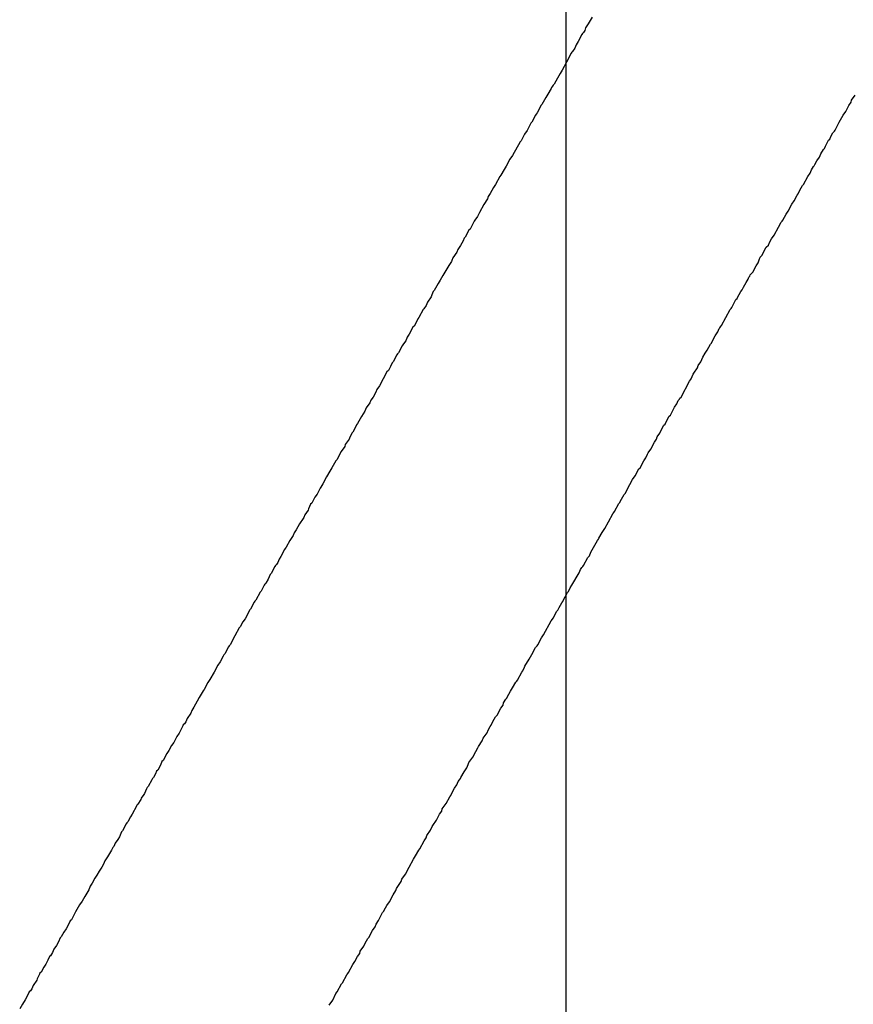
# Model space of a CAD drawing. Header units: inches. Extents: x 0 to 11.2, y -0.2 to 5.5.
# Tile 24 of 57: x 2.4366 to 2.5059, y 1.1263 to 1.2081. Entities that reach past the tile are written whole.
import ezdxf

# ---------------------------------------------------------------- set-up
doc = ezdxf.new("R2010")
doc.units = ezdxf.units.IN
doc.header["$MEASUREMENT"] = 0
doc.layers.add('Bottom Layer', color=5, linetype='Continuous')
doc.layers.add('Bottom Overlay', color=54, linetype='Continuous')

msp = doc.modelspace()

# ---------------------------------------------------------------- linework, layer by layer
at = {"layer": 'Bottom Layer'}
msp.add_line((2.482, 0.575127), (2.482, 1.247), dxfattribs=at)
at = {"layer": 'Bottom Overlay'}
for p, q in [((2.48416, 1.208289), (2.48385, 1.207713)), ((2.483629, 1.207404), (2.483562, 1.20716)), ((2.48385, 1.207713), (2.483629, 1.207404)), ((2.483319, 1.206828), (2.483009, 1.206252)), ((2.483363, 1.206916), (2.483319, 1.206828)), ((2.483452, 1.207005), (2.483363, 1.206916)), ((2.483562, 1.20716), (2.483452, 1.207005)), ((2.482721, 1.205699), (2.482544, 1.205433)), ((2.482832, 1.205987), (2.482721, 1.205699)), ((2.483009, 1.206252), (2.482832, 1.205987)), ((2.482433, 1.205278), (2.482035, 1.204526)), ((2.482478, 1.205367), (2.482433, 1.205278)), ((2.482544, 1.205433), (2.482478, 1.205367)), ((2.482035, 1.204526), (2.481681, 1.203862)), ((2.481282, 1.203198), (2.481017, 1.202711)), ((2.481504, 1.203596), (2.481282, 1.203198)), ((2.481681, 1.203862), (2.481504, 1.203596)), ((2.480751, 1.202357), (2.480486, 1.20187)), ((2.480796, 1.202445), (2.480751, 1.202357)), ((2.480884, 1.202534), (2.480796, 1.202445)), ((2.480928, 1.202622), (2.480884, 1.202534)), ((2.481017, 1.202711), (2.480928, 1.202622)), ((2.480309, 1.201604), (2.479999, 1.201029)), ((2.480486, 1.20187), (2.480309, 1.201604)), ((2.50572, 1.201383), (2.506008, 1.201803)), ((2.47991, 1.20094), (2.479777, 1.20063)), ((2.479999, 1.201029), (2.47991, 1.20094)), ((2.505233, 1.200453), (2.505499, 1.20094)), ((2.505499, 1.20094), (2.505676, 1.201205)), ((2.505676, 1.201205), (2.50572, 1.201383)), ((2.479467, 1.200143), (2.479157, 1.199567)), ((2.479512, 1.200232), (2.479467, 1.200143)), ((2.4796, 1.20032), (2.479512, 1.200232)), ((2.479777, 1.20063), (2.4796, 1.20032)), ((2.504702, 1.199567), (2.505012, 1.200143)), ((2.505012, 1.200143), (2.505233, 1.200453)), ((2.478892, 1.19908), (2.478759, 1.198859)), ((2.479069, 1.199479), (2.478892, 1.19908)), ((2.479157, 1.199567), (2.479069, 1.199479)), ((2.504348, 1.198903), (2.504702, 1.199567)), ((2.478449, 1.198328), (2.478272, 1.198018)), ((2.478538, 1.198549), (2.478449, 1.198328)), ((2.478759, 1.198859), (2.478538, 1.198549)), ((2.503905, 1.198151), (2.503993, 1.198372)), ((2.503993, 1.198372), (2.50417, 1.198682)), ((2.50417, 1.198682), (2.504303, 1.198815)), ((2.504303, 1.198815), (2.504348, 1.198903)), ((2.478184, 1.19793), (2.477564, 1.196778)), ((2.478272, 1.198018), (2.478184, 1.19793)), ((2.503462, 1.197354), (2.503551, 1.197575)), ((2.503551, 1.197575), (2.503816, 1.198062)), ((2.503816, 1.198062), (2.503905, 1.198151)), ((2.477564, 1.196778), (2.477342, 1.196469)), ((2.502842, 1.196336), (2.503064, 1.196646)), ((2.503064, 1.196646), (2.503174, 1.196933)), ((2.503174, 1.196933), (2.503396, 1.197288)), ((2.503396, 1.197288), (2.503462, 1.197354)), ((2.477032, 1.195893), (2.476855, 1.195627)), ((2.477342, 1.196469), (2.477032, 1.195893)), ((2.502378, 1.195605), (2.502555, 1.195871)), ((2.502555, 1.195871), (2.502621, 1.195937)), ((2.502621, 1.195937), (2.502665, 1.196026)), ((2.502665, 1.196026), (2.502842, 1.196336)), ((2.476501, 1.195052), (2.476147, 1.194388)), ((2.47659, 1.19514), (2.476501, 1.195052)), ((2.476855, 1.195627), (2.47659, 1.19514)), ((2.501736, 1.194388), (2.50209, 1.195052)), ((2.50209, 1.195052), (2.502267, 1.195318)), ((2.502267, 1.195318), (2.502378, 1.195605)), ((2.476147, 1.194388), (2.47597, 1.194122)), ((2.501426, 1.193901), (2.501647, 1.194299)), ((2.501647, 1.194299), (2.501736, 1.194388)), ((2.475527, 1.19337), (2.475483, 1.193193)), ((2.475704, 1.193635), (2.475527, 1.19337)), ((2.47597, 1.194122), (2.475704, 1.193635)), ((2.500939, 1.193015), (2.501204, 1.193502)), ((2.501204, 1.193502), (2.501293, 1.193591)), ((2.501293, 1.193591), (2.501426, 1.193901)), ((2.475173, 1.192705), (2.474819, 1.192041)), ((2.475483, 1.193193), (2.475173, 1.192705)), ((2.500452, 1.192174), (2.500762, 1.19275)), ((2.500762, 1.19275), (2.500939, 1.193015)), ((2.474642, 1.191732), (2.47442, 1.191422)), ((2.474819, 1.192041), (2.474642, 1.191732)), ((2.500009, 1.191422), (2.500275, 1.191909)), ((2.500275, 1.191909), (2.500452, 1.192174)), ((2.474376, 1.191333), (2.474022, 1.190669)), ((2.47442, 1.191422), (2.474376, 1.191333)), ((2.499655, 1.190846), (2.499876, 1.191245)), ((2.499876, 1.191245), (2.499965, 1.191333)), ((2.499965, 1.191333), (2.500009, 1.191422)), ((2.473933, 1.190581), (2.473624, 1.190005)), ((2.474022, 1.190669), (2.473933, 1.190581)), ((2.499079, 1.189872), (2.499301, 1.190182)), ((2.499301, 1.190182), (2.499655, 1.190846)), ((2.473225, 1.189297), (2.473004, 1.188987)), ((2.473447, 1.189695), (2.473225, 1.189297)), ((2.473535, 1.189917), (2.473447, 1.189695)), ((2.473624, 1.190005), (2.473535, 1.189917)), ((2.498637, 1.189164), (2.498814, 1.189341)), ((2.498814, 1.189341), (2.498902, 1.189562)), ((2.498902, 1.189562), (2.499079, 1.189872)), ((2.472915, 1.188765), (2.472605, 1.188279)), ((2.473004, 1.188987), (2.472915, 1.188765)), ((2.498127, 1.188345), (2.498283, 1.1885)), ((2.498283, 1.1885), (2.498327, 1.188588)), ((2.498327, 1.188588), (2.498637, 1.189164)), ((2.472251, 1.187659), (2.471941, 1.187083)), ((2.472473, 1.187969), (2.472251, 1.187659)), ((2.472517, 1.188057), (2.472473, 1.187969)), ((2.472605, 1.188279), (2.472517, 1.188057)), ((2.497508, 1.187105), (2.497796, 1.187614)), ((2.497796, 1.187614), (2.497973, 1.18788)), ((2.497973, 1.18788), (2.498039, 1.188124)), ((2.498039, 1.188124), (2.498127, 1.188345)), ((2.471764, 1.186818), (2.471543, 1.186419)), ((2.471941, 1.187083), (2.471764, 1.186818)), ((2.497264, 1.186773), (2.497308, 1.186862)), ((2.497308, 1.186862), (2.497508, 1.187105)), ((2.471366, 1.186154), (2.471056, 1.185578)), ((2.471543, 1.186419), (2.471366, 1.186154)), ((2.496733, 1.185844), (2.496954, 1.186242)), ((2.496954, 1.186242), (2.497131, 1.186508)), ((2.497131, 1.186508), (2.497176, 1.186685)), ((2.497176, 1.186685), (2.497264, 1.186773)), ((2.470857, 1.185202), (2.47079, 1.185047)), ((2.470967, 1.185489), (2.470857, 1.185202)), ((2.471056, 1.185578), (2.470967, 1.185489)), ((2.496246, 1.185002), (2.496512, 1.185489)), ((2.496512, 1.185489), (2.496644, 1.185622)), ((2.496644, 1.185622), (2.496733, 1.185844)), ((2.47048, 1.184604), (2.47037, 1.184316)), ((2.47079, 1.185047), (2.47048, 1.184604)), ((2.495759, 1.184161), (2.496113, 1.184825)), ((2.496113, 1.184825), (2.496202, 1.184914)), ((2.496202, 1.184914), (2.496246, 1.185002)), ((2.470126, 1.183984), (2.469772, 1.18332)), ((2.470193, 1.184051), (2.470126, 1.183984)), ((2.47037, 1.184316), (2.470193, 1.184051)), ((2.494918, 1.182656), (2.495626, 1.183984)), ((2.495626, 1.183984), (2.495715, 1.184073)), ((2.495715, 1.184073), (2.495759, 1.184161)), ((2.469551, 1.182922), (2.469374, 1.182612)), ((2.469683, 1.183232), (2.469551, 1.182922)), ((2.469772, 1.18332), (2.469683, 1.183232)), ((2.468975, 1.181948), (2.468798, 1.181682)), ((2.469285, 1.182523), (2.468975, 1.181948)), ((2.469374, 1.182612), (2.469285, 1.182523)), ((2.494387, 1.181815), (2.494608, 1.182125)), ((2.494608, 1.182125), (2.494719, 1.182413)), ((2.494719, 1.182413), (2.494785, 1.182479)), ((2.494785, 1.182479), (2.494829, 1.182567)), ((2.494829, 1.182567), (2.494918, 1.182656)), ((2.468444, 1.181062), (2.4684, 1.180974)), ((2.46851, 1.181129), (2.468444, 1.181062)), ((2.468687, 1.181394), (2.46851, 1.181129)), ((2.468798, 1.181682), (2.468687, 1.181394)), ((2.493723, 1.18062), (2.493988, 1.181107)), ((2.493988, 1.181107), (2.494077, 1.181195)), ((2.494077, 1.181195), (2.49421, 1.181505)), ((2.49421, 1.181505), (2.494387, 1.181815)), ((2.468001, 1.18031), (2.467957, 1.180221)), ((2.46809, 1.180398), (2.468001, 1.18031)), ((2.4684, 1.180974), (2.46809, 1.180398)), ((2.493368, 1.180044), (2.493546, 1.180354)), ((2.493546, 1.180354), (2.493723, 1.18062)), ((2.467558, 1.179557), (2.467426, 1.179247)), ((2.467647, 1.179646), (2.467558, 1.179557)), ((2.467957, 1.180221), (2.467647, 1.179646)), ((2.49297, 1.179336), (2.493191, 1.179646)), ((2.493191, 1.179646), (2.493368, 1.180044)), ((2.467116, 1.178805), (2.466496, 1.177653)), ((2.467249, 1.178937), (2.467116, 1.178805)), ((2.467426, 1.179247), (2.467249, 1.178937)), ((2.492395, 1.178229), (2.492571, 1.178627)), ((2.492571, 1.178627), (2.492616, 1.178716)), ((2.492616, 1.178716), (2.492926, 1.179159)), ((2.492926, 1.179159), (2.49297, 1.179336)), ((2.491553, 1.176724), (2.492262, 1.178052)), ((2.492262, 1.178052), (2.49235, 1.17814)), ((2.49235, 1.17814), (2.492395, 1.178229)), ((2.466186, 1.177122), (2.465965, 1.176724)), ((2.466275, 1.177344), (2.466186, 1.177122)), ((2.466496, 1.177653), (2.466275, 1.177344)), ((2.465699, 1.176237), (2.465655, 1.176148)), ((2.465788, 1.176458), (2.465699, 1.176237)), ((2.465965, 1.176724), (2.465788, 1.176458)), ((2.491199, 1.176148), (2.49131, 1.176436)), ((2.49131, 1.176436), (2.49142, 1.176547)), ((2.49142, 1.176547), (2.491465, 1.176635)), ((2.491465, 1.176635), (2.491553, 1.176724)), ((2.465279, 1.175551), (2.465013, 1.175108)), ((2.465389, 1.175838), (2.465279, 1.175551)), ((2.465456, 1.175905), (2.465389, 1.175838)), ((2.465655, 1.176148), (2.465456, 1.175905)), ((2.490668, 1.175219), (2.491022, 1.175883)), ((2.491022, 1.175883), (2.491199, 1.176148)), ((2.465013, 1.175108), (2.464681, 1.17451)), ((2.490225, 1.174466), (2.49027, 1.174554)), ((2.49027, 1.174554), (2.490579, 1.17513)), ((2.490579, 1.17513), (2.490668, 1.175219)), ((2.464194, 1.173713), (2.464017, 1.173315)), ((2.464282, 1.173802), (2.464194, 1.173713)), ((2.46446, 1.174112), (2.464282, 1.173802)), ((2.464592, 1.174422), (2.46446, 1.174112)), ((2.464681, 1.17451), (2.464592, 1.174422)), ((2.489561, 1.173403), (2.489783, 1.173713)), ((2.489783, 1.173713), (2.489827, 1.173802)), ((2.489827, 1.173802), (2.490137, 1.174377)), ((2.490137, 1.174377), (2.490225, 1.174466)), ((2.463973, 1.173226), (2.463663, 1.172784)), ((2.464017, 1.173315), (2.463973, 1.173226)), ((2.48903, 1.172385), (2.48934, 1.172961)), ((2.48934, 1.172961), (2.489517, 1.173226)), ((2.489517, 1.173226), (2.489561, 1.173403)), ((2.463331, 1.172186), (2.462954, 1.1715)), ((2.463618, 1.172607), (2.463331, 1.172186)), ((2.463663, 1.172784), (2.463618, 1.172607)), ((2.488764, 1.171987), (2.488809, 1.172075)), ((2.488809, 1.172075), (2.48903, 1.172385)), ((2.462866, 1.171411), (2.462556, 1.170836)), ((2.462954, 1.1715), (2.462866, 1.171411)), ((2.488145, 1.170836), (2.488454, 1.171411)), ((2.488454, 1.171411), (2.488631, 1.171677)), ((2.488631, 1.171677), (2.488764, 1.171987)), ((2.462379, 1.17057), (2.462113, 1.170083)), ((2.462556, 1.170836), (2.462379, 1.17057)), ((2.487746, 1.170172), (2.488056, 1.170747)), ((2.488056, 1.170747), (2.488145, 1.170836)), ((2.462113, 1.170083), (2.461803, 1.169508)), ((2.487303, 1.169463), (2.487525, 1.169862)), ((2.487525, 1.169862), (2.487746, 1.170172)), ((2.461582, 1.169153), (2.461316, 1.168667)), ((2.461626, 1.169242), (2.461582, 1.169153)), ((2.461803, 1.169508), (2.461626, 1.169242)), ((2.486905, 1.168711), (2.487303, 1.169463)), ((2.461139, 1.168401), (2.460874, 1.167914)), ((2.461316, 1.168667), (2.461139, 1.168401)), ((2.486462, 1.167958), (2.486506, 1.168047)), ((2.486506, 1.168047), (2.486816, 1.168622)), ((2.486816, 1.168622), (2.486905, 1.168711)), ((2.460564, 1.167338), (2.460298, 1.16694)), ((2.460608, 1.167427), (2.460564, 1.167338)), ((2.460785, 1.167825), (2.460608, 1.167427)), ((2.460874, 1.167914), (2.460785, 1.167825)), ((2.485975, 1.167117), (2.486019, 1.167205)), ((2.486019, 1.167205), (2.486374, 1.16787)), ((2.486374, 1.16787), (2.486462, 1.167958)), ((2.460165, 1.16663), (2.459855, 1.166187)), ((2.46021, 1.166719), (2.460165, 1.16663)), ((2.460298, 1.16694), (2.46021, 1.166719)), ((2.485223, 1.165789), (2.485533, 1.166364)), ((2.485533, 1.166364), (2.485887, 1.167028)), ((2.485887, 1.167028), (2.485975, 1.167117)), ((2.45959, 1.1657), (2.459413, 1.165435)), ((2.459855, 1.166187), (2.45959, 1.1657)), ((2.485001, 1.165479), (2.485223, 1.165789)), ((2.459058, 1.164815), (2.458749, 1.164239)), ((2.45928, 1.165125), (2.459058, 1.164815)), ((2.459324, 1.165213), (2.45928, 1.165125)), ((2.459413, 1.165435), (2.459324, 1.165213)), ((2.484381, 1.164416), (2.484603, 1.164815)), ((2.484603, 1.164815), (2.484691, 1.164903)), ((2.484691, 1.164903), (2.484736, 1.164992)), ((2.484736, 1.164992), (2.485001, 1.165479)), ((2.458616, 1.164062), (2.458306, 1.163487)), ((2.45866, 1.164151), (2.458616, 1.164062)), ((2.458749, 1.164239), (2.45866, 1.164151)), ((2.484072, 1.163841), (2.484381, 1.164416)), ((2.458173, 1.163265), (2.458062, 1.162978)), ((2.458306, 1.163487), (2.458173, 1.163265)), ((2.483452, 1.162734), (2.483806, 1.163398)), ((2.483806, 1.163398), (2.483939, 1.163531)), ((2.483939, 1.163531), (2.484072, 1.163841)), ((2.457819, 1.162646), (2.457509, 1.16207)), ((2.457863, 1.162734), (2.457819, 1.162646)), ((2.457952, 1.162823), (2.457863, 1.162734)), ((2.458062, 1.162978), (2.457952, 1.162823)), ((2.483098, 1.162114), (2.483208, 1.162402)), ((2.483208, 1.162402), (2.483319, 1.162557)), ((2.483319, 1.162557), (2.483408, 1.162646)), ((2.483408, 1.162646), (2.483452, 1.162734)), ((2.457243, 1.161583), (2.457066, 1.161273)), ((2.457421, 1.161982), (2.457243, 1.161583)), ((2.457509, 1.16207), (2.457421, 1.161982)), ((2.482655, 1.161362), (2.482921, 1.161849)), ((2.482921, 1.161849), (2.483098, 1.162114)), ((2.456933, 1.161096), (2.456668, 1.160609)), ((2.456978, 1.161185), (2.456933, 1.161096)), ((2.457066, 1.161273), (2.456978, 1.161185)), ((2.482212, 1.160565), (2.482345, 1.160875)), ((2.482345, 1.160875), (2.482478, 1.161096)), ((2.482478, 1.161096), (2.482655, 1.161362)), ((2.456225, 1.159857), (2.456137, 1.159768)), ((2.456579, 1.160521), (2.456225, 1.159857)), ((2.456668, 1.160609), (2.456579, 1.160521)), ((2.481725, 1.159724), (2.481769, 1.159812)), ((2.481769, 1.159812), (2.482124, 1.160476)), ((2.482124, 1.160476), (2.482212, 1.160565)), ((2.455694, 1.159015), (2.455561, 1.158705)), ((2.455783, 1.159104), (2.455694, 1.159015)), ((2.456092, 1.159679), (2.455783, 1.159104)), ((2.456137, 1.159768), (2.456092, 1.159679)), ((2.481238, 1.158927), (2.481327, 1.159015)), ((2.481327, 1.159015), (2.481415, 1.159237)), ((2.481415, 1.159237), (2.481637, 1.159635)), ((2.481637, 1.159635), (2.481725, 1.159724)), ((2.45534, 1.158307), (2.455163, 1.158041)), ((2.455561, 1.158705), (2.45534, 1.158307)), ((2.480751, 1.15813), (2.480884, 1.158263)), ((2.480884, 1.158263), (2.480928, 1.158351)), ((2.480928, 1.158351), (2.481238, 1.158927)), ((2.454853, 1.157555), (2.454499, 1.15689)), ((2.454941, 1.157643), (2.454853, 1.157555)), ((2.455163, 1.158041), (2.454941, 1.157643)), ((2.480131, 1.156979), (2.480751, 1.15813)), ((2.454499, 1.15689), (2.4541, 1.156138)), ((2.479645, 1.156138), (2.479954, 1.156713)), ((2.479954, 1.156713), (2.480131, 1.156979)), ((2.453967, 1.155961), (2.453657, 1.155385)), ((2.454012, 1.156049), (2.453967, 1.155961)), ((2.4541, 1.156138), (2.454012, 1.156049)), ((2.479157, 1.155341), (2.479467, 1.155917)), ((2.479467, 1.155917), (2.4796, 1.156049)), ((2.4796, 1.156049), (2.479645, 1.156138)), ((2.453525, 1.155208), (2.453259, 1.154721)), ((2.453569, 1.155297), (2.453525, 1.155208)), ((2.453657, 1.155385), (2.453569, 1.155297)), ((2.478582, 1.154367), (2.478936, 1.154942)), ((2.478936, 1.154942), (2.479157, 1.155341)), ((2.453082, 1.154456), (2.452772, 1.15388)), ((2.453259, 1.154721), (2.453082, 1.154456)), ((2.478405, 1.153969), (2.478538, 1.154278)), ((2.478538, 1.154278), (2.478582, 1.154367)), ((2.452418, 1.15326), (2.452241, 1.152995)), ((2.452772, 1.15388), (2.452418, 1.15326)), ((2.477962, 1.153216), (2.478316, 1.15388)), ((2.478316, 1.15388), (2.478405, 1.153969)), ((2.452241, 1.152995), (2.451931, 1.152419)), ((2.477387, 1.152286), (2.477564, 1.152552)), ((2.477564, 1.152552), (2.477829, 1.153039)), ((2.477829, 1.153039), (2.477918, 1.153127)), ((2.477918, 1.153127), (2.477962, 1.153216)), ((2.451532, 1.151755), (2.451355, 1.151445)), ((2.451842, 1.15233), (2.451532, 1.151755)), ((2.451931, 1.152419), (2.451842, 1.15233)), ((2.476811, 1.151312), (2.476988, 1.151622)), ((2.476988, 1.151622), (2.477077, 1.151711)), ((2.477077, 1.151711), (2.477121, 1.151799)), ((2.477121, 1.151799), (2.477387, 1.152286)), ((2.45109, 1.150958), (2.450913, 1.150692)), ((2.451355, 1.151445), (2.45109, 1.150958)), ((2.47628, 1.150294), (2.47659, 1.15087)), ((2.47659, 1.15087), (2.476767, 1.151135)), ((2.476767, 1.151135), (2.476811, 1.151312)), ((2.450514, 1.150028), (2.450404, 1.149741)), ((2.450824, 1.150471), (2.450514, 1.150028)), ((2.450913, 1.150692), (2.450824, 1.150471)), ((2.475926, 1.149763), (2.476147, 1.150161)), ((2.476147, 1.150161), (2.47628, 1.150294)), ((2.45016, 1.149409), (2.449983, 1.14901)), ((2.450204, 1.149497), (2.45016, 1.149409)), ((2.450293, 1.149586), (2.450204, 1.149497)), ((2.450404, 1.149741), (2.450293, 1.149586)), ((2.475527, 1.149055), (2.475704, 1.149364)), ((2.475704, 1.149364), (2.475793, 1.149453)), ((2.475793, 1.149453), (2.475926, 1.149763)), ((2.449673, 1.148523), (2.449407, 1.148036)), ((2.44985, 1.148789), (2.449673, 1.148523)), ((2.449983, 1.14901), (2.44985, 1.148789)), ((2.47504, 1.148169), (2.475129, 1.14839)), ((2.475129, 1.14839), (2.475439, 1.148833)), ((2.475439, 1.148833), (2.475527, 1.149055)), ((2.44923, 1.147771), (2.449009, 1.147372)), ((2.449407, 1.148036), (2.44923, 1.147771)), ((2.474509, 1.147284), (2.474686, 1.147594)), ((2.474686, 1.147594), (2.47473, 1.147682)), ((2.47473, 1.147682), (2.47504, 1.148169)), ((2.448832, 1.147107), (2.448522, 1.146531)), ((2.449009, 1.147372), (2.448832, 1.147107)), ((2.473933, 1.146354), (2.474243, 1.146797)), ((2.474243, 1.146797), (2.474509, 1.147284)), ((2.448301, 1.146133), (2.448079, 1.145734)), ((2.448434, 1.146443), (2.448301, 1.146133)), ((2.448522, 1.146531), (2.448434, 1.146443)), ((2.473535, 1.145601), (2.473756, 1.145911)), ((2.473756, 1.145911), (2.473867, 1.146199)), ((2.473867, 1.146199), (2.473933, 1.146354)), ((2.447725, 1.145114), (2.447637, 1.145026)), ((2.447902, 1.145424), (2.447725, 1.145114)), ((2.447991, 1.145646), (2.447902, 1.145424)), ((2.448079, 1.145734), (2.447991, 1.145646)), ((2.473225, 1.145026), (2.473269, 1.145114)), ((2.473269, 1.145114), (2.473535, 1.145601)), ((2.447194, 1.144273), (2.44715, 1.144185)), ((2.447283, 1.144362), (2.447194, 1.144273)), ((2.447592, 1.144937), (2.447283, 1.144362)), ((2.447637, 1.145026), (2.447592, 1.144937)), ((2.472738, 1.144229), (2.472915, 1.144495)), ((2.472915, 1.144495), (2.473026, 1.144782)), ((2.473026, 1.144782), (2.473137, 1.144937)), ((2.473137, 1.144937), (2.473225, 1.145026)), ((2.446928, 1.143698), (2.446707, 1.143388)), ((2.446973, 1.143786), (2.446928, 1.143698)), ((2.44715, 1.144185), (2.446973, 1.143786)), ((2.47203, 1.142945), (2.47234, 1.143521)), ((2.47234, 1.143521), (2.472428, 1.143609)), ((2.472428, 1.143609), (2.472561, 1.143919)), ((2.472561, 1.143919), (2.472738, 1.144229)), ((2.446309, 1.142724), (2.445954, 1.14206)), ((2.446353, 1.142812), (2.446309, 1.142724)), ((2.446441, 1.142901), (2.446353, 1.142812)), ((2.446663, 1.143299), (2.446441, 1.142901)), ((2.446707, 1.143388), (2.446663, 1.143299)), ((2.47172, 1.142502), (2.47203, 1.142945)), ((2.445822, 1.141838), (2.4456, 1.14144)), ((2.445954, 1.14206), (2.445822, 1.141838)), ((2.471233, 1.141573), (2.471499, 1.14206)), ((2.471499, 1.14206), (2.471676, 1.142325)), ((2.471676, 1.142325), (2.47172, 1.142502)), ((2.445467, 1.141263), (2.445158, 1.140687)), ((2.445512, 1.141351), (2.445467, 1.141263)), ((2.4456, 1.14144), (2.445512, 1.141351)), ((2.470746, 1.140732), (2.470879, 1.141042)), ((2.470879, 1.141042), (2.470923, 1.14113)), ((2.470923, 1.14113), (2.471233, 1.141573)), ((2.444892, 1.1402), (2.444759, 1.139979)), ((2.445069, 1.140599), (2.444892, 1.1402)), ((2.445158, 1.140687), (2.445069, 1.140599)), ((2.470392, 1.140112), (2.470436, 1.140289)), ((2.470436, 1.140289), (2.470746, 1.140732)), ((2.444427, 1.139381), (2.444361, 1.139315)), ((2.444538, 1.139669), (2.444427, 1.139381)), ((2.444759, 1.139979), (2.444538, 1.139669)), ((2.469861, 1.139182), (2.470215, 1.139846)), ((2.470215, 1.139846), (2.470392, 1.140112)), ((2.444228, 1.139094), (2.443918, 1.138518)), ((2.444361, 1.139315), (2.444228, 1.139094)), ((2.469329, 1.138341), (2.469506, 1.138607)), ((2.469506, 1.138607), (2.469772, 1.139094)), ((2.469772, 1.139094), (2.469861, 1.139182)), ((2.443586, 1.13792), (2.443431, 1.137677)), ((2.443697, 1.138208), (2.443586, 1.13792)), ((2.443918, 1.138518), (2.443697, 1.138208)), ((2.468975, 1.137677), (2.469329, 1.138341)), ((2.443033, 1.137013), (2.442855, 1.136747)), ((2.44321, 1.137323), (2.443033, 1.137013)), ((2.443431, 1.137677), (2.44321, 1.137323)), ((2.468355, 1.136659), (2.468665, 1.137101)), ((2.468665, 1.137101), (2.468975, 1.137677)), ((2.442457, 1.136083), (2.442346, 1.135795)), ((2.442634, 1.136349), (2.442457, 1.136083)), ((2.442855, 1.136747), (2.442634, 1.136349)), ((2.467913, 1.135906), (2.468311, 1.136482)), ((2.468311, 1.136482), (2.468355, 1.136659)), ((2.442346, 1.135795), (2.442014, 1.135242)), ((2.467337, 1.134799), (2.467647, 1.135375)), ((2.467647, 1.135375), (2.467868, 1.135729)), ((2.467868, 1.135729), (2.467913, 1.135906)), ((2.441571, 1.134534), (2.441262, 1.133958)), ((2.441793, 1.134844), (2.441571, 1.134534)), ((2.442014, 1.135242), (2.441793, 1.134844)), ((2.466894, 1.134091), (2.467116, 1.134489)), ((2.467116, 1.134489), (2.467337, 1.134799)), ((2.441262, 1.133958), (2.440907, 1.133294)), ((2.466407, 1.13325), (2.466762, 1.133914)), ((2.466762, 1.133914), (2.46685, 1.134002)), ((2.46685, 1.134002), (2.466894, 1.134091)), ((2.440775, 1.133117), (2.440465, 1.132542)), ((2.440819, 1.133206), (2.440775, 1.133117)), ((2.440907, 1.133294), (2.440819, 1.133206)), ((2.466142, 1.132719), (2.46623, 1.13294)), ((2.46623, 1.13294), (2.466407, 1.13325)), ((2.440288, 1.132276), (2.440066, 1.131877)), ((2.440465, 1.132542), (2.440288, 1.132276)), ((2.465611, 1.131833), (2.465921, 1.132409)), ((2.465921, 1.132409), (2.466142, 1.132719)), ((2.439668, 1.131169), (2.439446, 1.130859)), ((2.439845, 1.131479), (2.439668, 1.131169)), ((2.439978, 1.131789), (2.439845, 1.131479)), ((2.440066, 1.131877), (2.439978, 1.131789)), ((2.46519, 1.131103), (2.465301, 1.131346)), ((2.465301, 1.131346), (2.465522, 1.131745)), ((2.465522, 1.131745), (2.465611, 1.131833)), ((2.439336, 1.130571), (2.439159, 1.130306)), ((2.439446, 1.130859), (2.439336, 1.130571)), ((2.464681, 1.130239), (2.464858, 1.130505)), ((2.464858, 1.130505), (2.464902, 1.130682)), ((2.464902, 1.130682), (2.46519, 1.131103)), ((2.438782, 1.12962), (2.438605, 1.129354)), ((2.43896, 1.12993), (2.438782, 1.12962)), ((2.439092, 1.130239), (2.43896, 1.12993)), ((2.439159, 1.130306), (2.439092, 1.130239)), ((2.463928, 1.128911), (2.464282, 1.129575)), ((2.464282, 1.129575), (2.46446, 1.129841)), ((2.46446, 1.129841), (2.464681, 1.130239)), ((2.438251, 1.128778), (2.438074, 1.12838)), ((2.438296, 1.128867), (2.438251, 1.128778)), ((2.438384, 1.128956), (2.438296, 1.128867)), ((2.438605, 1.129354), (2.438384, 1.128956)), ((2.463441, 1.12807), (2.463795, 1.128734)), ((2.463795, 1.128734), (2.463884, 1.128823)), ((2.463884, 1.128823), (2.463928, 1.128911)), ((2.43803, 1.128292), (2.43772, 1.127849)), ((2.438074, 1.12838), (2.43803, 1.128292)), ((2.462999, 1.127317), (2.463353, 1.127982)), ((2.463353, 1.127982), (2.463441, 1.12807)), ((2.437366, 1.127229), (2.437056, 1.126653)), ((2.43741, 1.127317), (2.437366, 1.127229)), ((2.437499, 1.127406), (2.43741, 1.127317)), ((2.437609, 1.127561), (2.437499, 1.127406)), ((2.43772, 1.127849), (2.437609, 1.127561)), ((2.462622, 1.126631), (2.462888, 1.127163)), ((2.462888, 1.127163), (2.462999, 1.127317)), ((2.436835, 1.126299), (2.436613, 1.125901)), ((2.437056, 1.126653), (2.436835, 1.126299)), ((2.462335, 1.126211), (2.462622, 1.126631))]:
    msp.add_line(p, q, dxfattribs=at)

doc.saveas('drawing.dxf')
